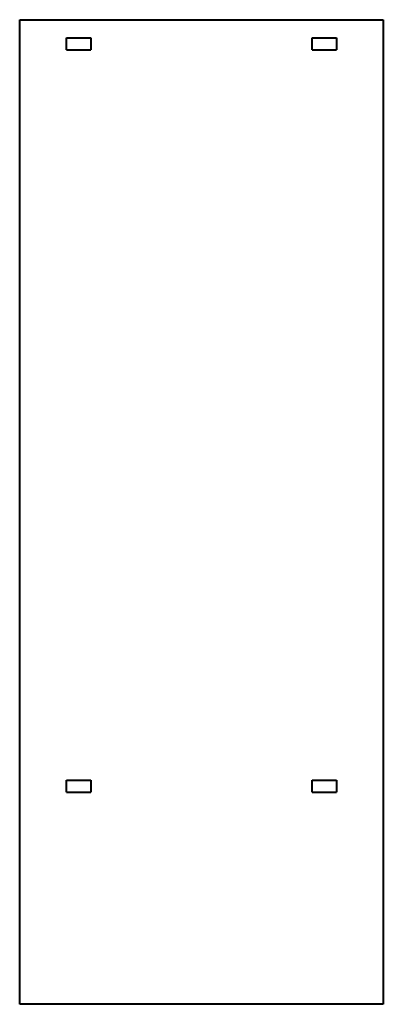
# Model space of a CAD drawing. Header units: millimetres. Extents: x 0 to 600, y 0 to 1625.
import ezdxf

# ---------------------------------------------------------------- set-up
doc = ezdxf.new("R2010")
doc.units = ezdxf.units.MM
doc.layers.add('A-GENM', color=13, linetype='Continuous', lineweight=30)
doc.layers.add('Elektro', color=7, linetype='Continuous', lineweight=30)

# ---------------------------------------------------------------- blocks, each defined once
blk = doc.blocks.new('8DA - Basic - Test-568506-_3D_')
at = {"layer": 'A-GENM', "lineweight": 40}
for p, q in [((0, -1625), (0, 0)), ((0, 0), (600, 0)), ((600, 0), (600, -1625)), ((77.5, -30), (117.5, -30)), ((77.5, -50), (77.5, -30)), ((117.5, -30), (117.5, -50)), ((482.5, -30), (522.5, -30)), ((482.5, -50), (482.5, -30)), ((522.5, -30), (522.5, -50)), ((77.5, -50), (117.5, -50)), ((482.5, -50), (522.5, -50)), ((77.5, -1255), (117.5, -1255)), ((77.5, -1275), (77.5, -1255)), ((117.5, -1255), (117.5, -1275)), ((482.5, -1255), (522.5, -1255)), ((482.5, -1275), (482.5, -1255)), ((522.5, -1255), (522.5, -1275)), ((77.5, -1275), (117.5, -1275)), ((482.5, -1275), (522.5, -1275)), ((600, -1625), (0, -1625))]:
    blk.add_line(p, q, dxfattribs=at)

msp = doc.modelspace()

# ---------------------------------------------------------------- block references
at = {"layer": 'Elektro', "lineweight": 40}
msp.add_blockref('8DA - Basic - Test-568506-_3D_', (0, 1625), dxfattribs=at)

doc.saveas('drawing.dxf')
